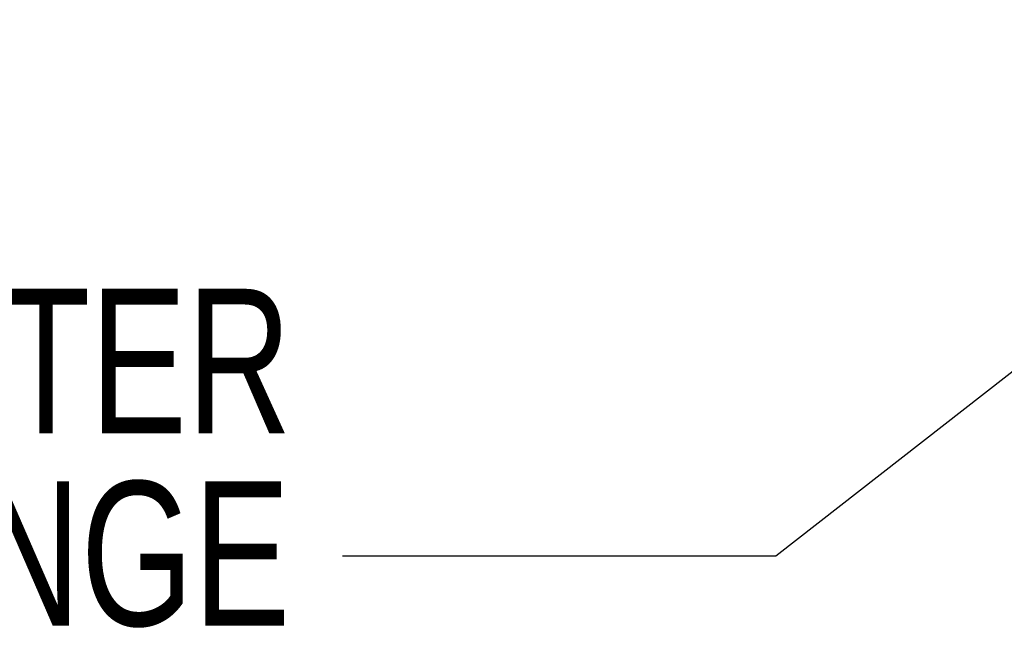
# Model space of a CAD drawing. Header units: millimetres. Extents: x 3 to 556, y 2 to 429.
# Tile 32 of 57: x 338 to 367, y 219 to 237. Entities that reach past the tile are written whole.
import ezdxf

# ---------------------------------------------------------------- set-up
doc = ezdxf.new("R2010")
doc.units = ezdxf.units.MM
doc.header["$LTSCALE"] = 2
doc.styles.add('SLDTEXTSTYLE0', font='TXT', dxfattribs={"width": 0.75})
doc.dimstyles.new('SLDDIMSTYLE3', dxfattribs={"dimtxt": 0.18, "dimasz": 2.032, "dimexe": 0, "dimexo": 0.0625, "dimgap": 0, "dimtad": 0, "dimtih": 1, "dimtoh": 1, "dimdec": 0, "dimrnd": 1e-09, "dimzin": 0, "dimdsep": 46, "dimtxsty": 'Standard', "dimblk1": 'DOT', "dimblk2": 'DOT', "dimsah": 1, "dimcen": 0.09, "dimadec": 0, "dimazin": 0, "dimtfac": 2.032, "dimtdec": 0, "dimtofl": 0, "dimtmove": 0, "dimatfit": 3, "dimldrblk": 'DOT', "dimfxl": 1, "dimfrac": 2, "dimtolj": 1, "dimtzin": 0, "dimarcsym": 0})

# ---------------------------------------------------------------- blocks, each defined once
blk = doc.blocks.new('SW_NOTE_7')
at = {"color": 0, "linetype": 'Continuous', "lineweight": 0, "attachment_point": 3, "style": 'SLDTEXTSTYLE0'}
for s, insert, char_height in [('PITCH ADJUSTER', (-1.495, 7.84), 4.23333), ('±5° RANGE', (-1.535, 2.195), 4.2333)]:
    blk.add_mtext(s, dxfattribs=dict(at, insert=insert, char_height=char_height))
blk = doc.blocks.new('_DOT')
at = {"color": 0, "linetype": 'ByBlock', "lineweight": -2}
blk.add_line((-0.5, 0), (-1, 0), dxfattribs=at)
at = {"color": 0, "linetype": 'ByBlock', "const_width": 0.5}
blk.add_lwpolyline([(-0.25, 0, 1), (0.25, 0, 1)], format="xyb", close=True, dxfattribs=at)

msp = doc.modelspace()

# ---------------------------------------------------------------- block references
at = {"color": 7, "linetype": 'Continuous', "lineweight": 0}
msp.add_blockref('SW_NOTE_7', (347.9047619, 221.2041931), dxfattribs=at)

# ---------------------------------------------------------------- leaders
msp.add_leader([(379.4422913, 235.9173931), (360.6063951, 221.2041931), (347.9047619, 221.2041931)], dimstyle='SLDDIMSTYLE3', dxfattribs=at)

doc.saveas('drawing.dxf')
